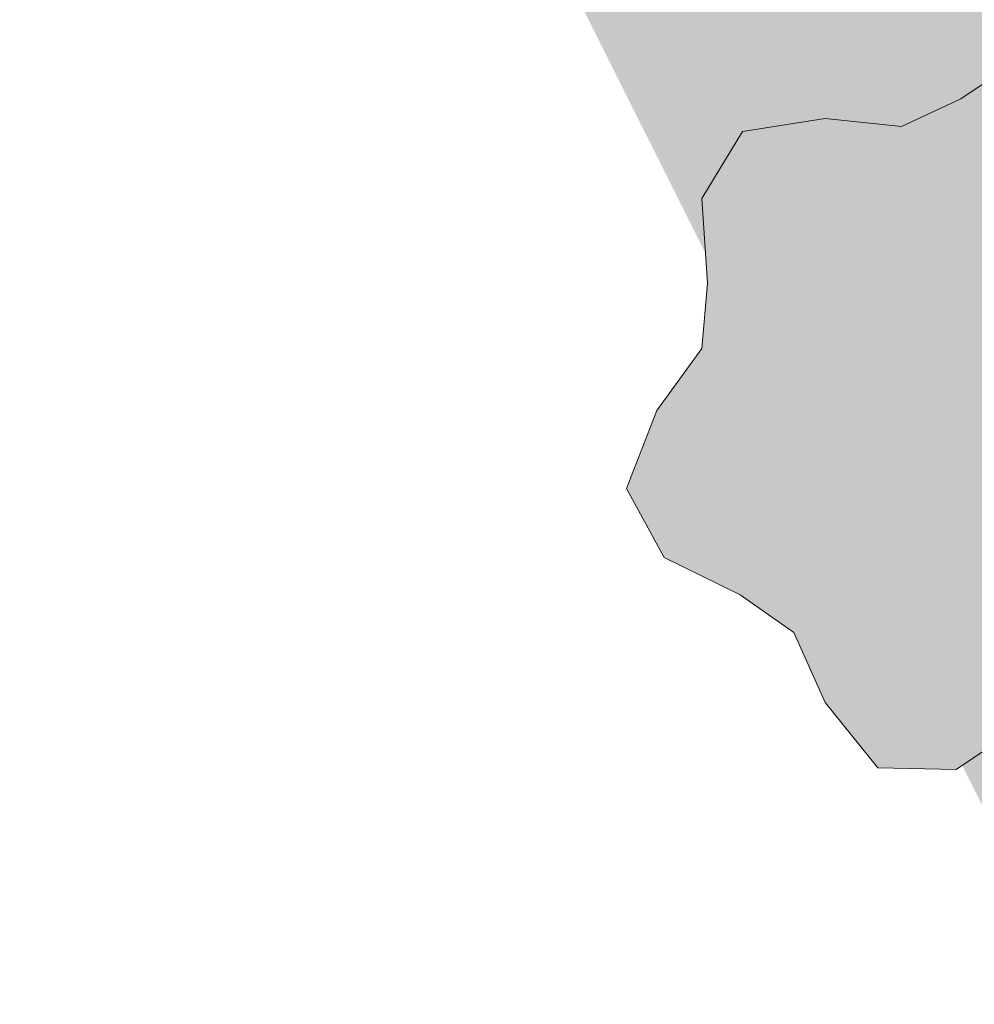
# Model space of a CAD drawing. Extents: x 306008 to 307050, y 9156110 to 9156581.
# Tile 168 of 256: x 306098.49 to 306099.76, y 9156382.97 to 9156384.29. Entities that reach past the tile are written whole.
import ezdxf

# ---------------------------------------------------------------- set-up
doc = ezdxf.new("R2010")
doc.units = 0
doc.layers.add('D32_JLN_PAGAR_HIJAU', color=7, linetype='Continuous')

msp = doc.modelspace()

# ---------------------------------------------------------------- hatches: boundary and pattern name
at = {"layer": 'D32_JLN_PAGAR_HIJAU', "true_color": 0x78aa60}
h = msp.add_hatch(color=7, dxfattribs=at)
h.dxf.hatch_style = 1
h.paths.add_polyline_path([(306112.3694, 9156365.7231), (306112.0702, 9156365.9024), (306111.7919, 9156366.1127), (306108.135, 9156369.1977), (306107.9334, 9156369.3829), (306107.7481, 9156369.5843), (306107.5804, 9156369.8007), (306104.0723, 9156374.743), (306103.9366, 9156374.9505), (306103.8172, 9156375.1677), (306086.0128, 9156410.6861), (306085.9204, 9156410.8873), (306071.8442, 9156444.5052), (306071.8046, 9156444.6044), (306062.1135, 9156470.069), (306062.0506, 9156470.25), (306055.68, 9156490.5088), (306055.6204, 9156490.7239), (306047.8909, 9156522.8704), (306034.623, 9156559.9878), (306034.5096, 9156560.382), (306032.0667, 9156571.4617), (306032.1148, 9156571.3859), (306032.1455, 9156571.3343), (306032.2572, 9156571.1295), (306032.2882, 9156571.0669), (306032.3578, 9156570.9159), (306032.4386, 9156570.7272), (306032.4388, 9156570.7268), (306032.4499, 9156570.7022), (306032.45, 9156570.7019), (306032.5584, 9156570.4725), (306032.6588, 9156570.1892), (306032.7402, 9156569.9169), (306032.7402, 9156569.9166), (306032.7464, 9156569.8971), (306032.7465, 9156569.8965), (306032.7553, 9156569.8714), (306032.7554, 9156569.8711), (306032.9098, 9156569.4467), (306032.9099, 9156569.4465), (306032.9168, 9156569.4281), (306032.917, 9156569.4277), (306032.9241, 9156569.4101), (306032.9242, 9156569.4098), (306033.0864, 9156569.0219), (306033.1597, 9156568.8267), (306034.9979, 9156560.4896), (306035.0938, 9156560.1561), (306048.3707, 9156523.0134), (306056.1065, 9156490.8408), (306056.1569, 9156490.6587), (306062.5276, 9156470.4), (306062.5808, 9156470.2468), (306072.2719, 9156444.7823), (306072.3054, 9156444.6983), (306086.3816, 9156411.0804), (306086.4598, 9156410.9102), (306104.2642, 9156375.3918), (306104.3652, 9156375.208), (306104.4801, 9156375.0324), (306107.9881, 9156370.0901), (306108.13, 9156369.907), (306108.2868, 9156369.7365), (306108.4574, 9156369.5799), (306112.1143, 9156366.4949), (306112.3498, 9156366.3169), (306112.603, 9156366.1652), (306112.871, 9156366.0416), (306120.4746, 9156363.0166), (306120.8557, 9156363.9744), (306120.2898, 9156362.552), (306112.6861, 9156365.577)])
at = {"layer": 'D32_JLN_PAGAR_HIJAU', "true_color": 0x568c46}
h = msp.add_hatch(color=7, dxfattribs=at)
h.dxf.hatch_style = 1
h.paths.add_polyline_path([(306100.238, 9156383.7635), (306100.2784, 9156383.8677), (306100.2281, 9156383.9594), (306100.1264, 9156384.0093), (306100.0548, 9156384.0597), (306100.013, 9156384.1532), (306099.9429, 9156384.2403), (306099.8384, 9156384.2426), (306099.7443, 9156384.1794), (306099.6648, 9156384.1426), (306099.563, 9156384.1532), (306099.4525, 9156384.136), (306099.3983, 9156384.0466), (306099.4059, 9156383.9336), (306099.3981, 9156383.8463), (306099.338, 9156383.7635), (306099.2976, 9156383.6592), (306099.3479, 9156383.5675), (306099.4496, 9156383.5176), (306099.5213, 9156383.4672), (306099.563, 9156383.3737), (306099.6331, 9156383.2866), (306099.7377, 9156383.2844), (306099.8317, 9156383.3475), (306099.9112, 9156383.3843), (306100.013, 9156383.3737), (306100.1235, 9156383.3909), (306100.1777, 9156383.4803), (306100.1701, 9156383.5933), (306100.1779, 9156383.6806)])

# ---------------------------------------------------------------- linework, layer by layer
at = {"layer": 'D32_JLN_PAGAR_HIJAU', "lineweight": 9, "true_color": 0x3c6432}
msp.add_lwpolyline([(306099.8384, 9156384.2426), (306099.7443, 9156384.1794), (306099.6648, 9156384.1426), (306099.563, 9156384.1532), (306099.4525, 9156384.136), (306099.3983, 9156384.0466), (306099.4059, 9156383.9336), (306099.3981, 9156383.8463), (306099.338, 9156383.7635), (306099.2976, 9156383.6592), (306099.3479, 9156383.5675), (306099.4496, 9156383.5176), (306099.5213, 9156383.4672), (306099.563, 9156383.3737), (306099.6331, 9156383.2866), (306099.7377, 9156383.2844), (306099.8317, 9156383.3475)], dxfattribs=at)

doc.saveas('drawing.dxf')
